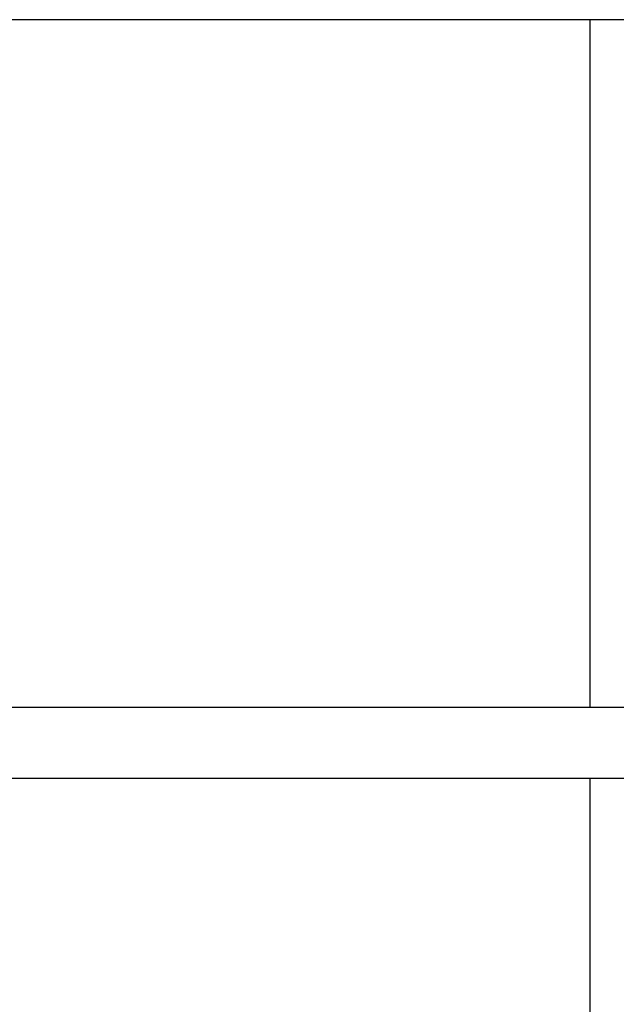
# Model space of a CAD drawing. Header units: millimetres. Extents: x 0 to 210, y 0 to 297.
# Tile 36 of 88: x 123.29 to 125.83, y 155.66 to 159.85. Entities that reach past the tile are written whole.
import ezdxf

# ---------------------------------------------------------------- set-up
doc = ezdxf.new("R2010")
doc.units = ezdxf.units.MM
doc.header["$LTSCALE"] = 19.36
doc.layers.get('0').update_dxf_attribs({"linetype": 'CONTINUOUS'})

msp = doc.modelspace()

# ---------------------------------------------------------------- linework, layer by layer
at = {"color": 7, "linetype": 'CONTINUOUS'}
for p, q in [((126.924, 159.8483), (119.5779, 159.8483)), ((119.5779, 156.6188), (127.3569, 156.6188))]:
    msp.add_line(p, q, dxfattribs=at)
at = {"color": 9, "linetype": 'CONTINUOUS'}
for p, q in [((125.7204, 156.9188), (125.7204, 159.8483)), ((125.7204, 145.2665), (125.7204, 156.6188))]:
    msp.add_line(p, q, dxfattribs=at)
at = {"color": 7, "linetype": 'CONTINUOUS'}
msp.add_lwpolyline([(127.36, 156.9188), (119.5779, 156.9188)], dxfattribs=at)

doc.saveas('drawing.dxf')
